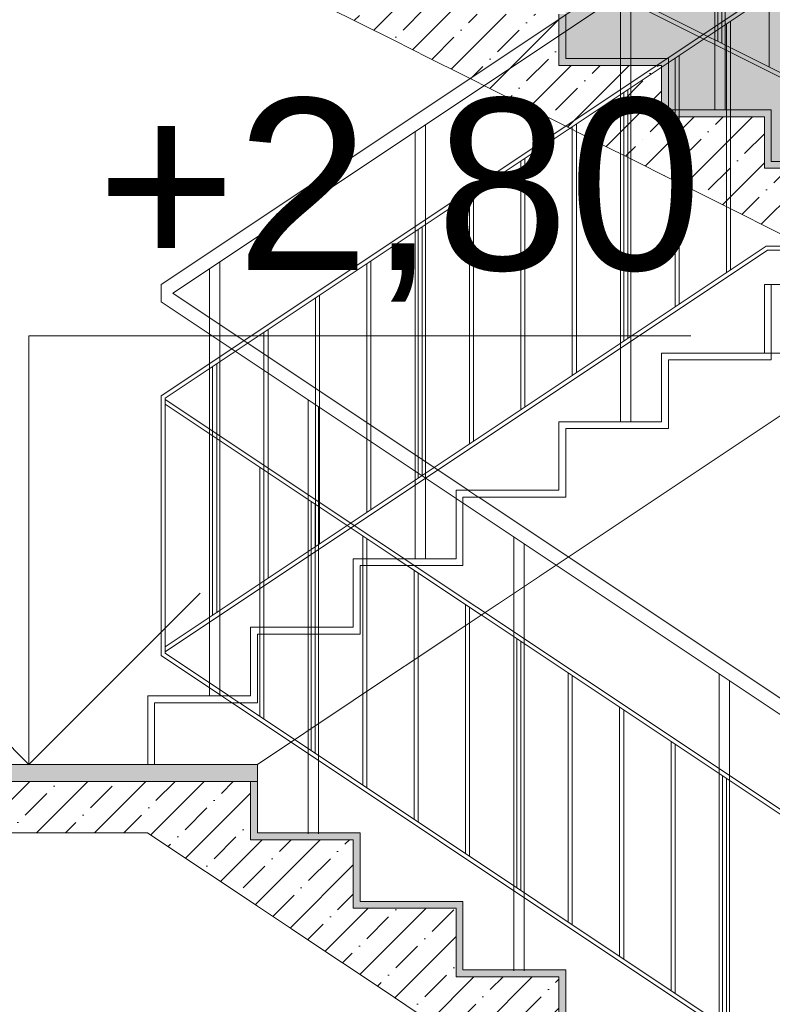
# Model space of a CAD drawing. Header units: millimetres. Extents: x -467606 to 1964440, y -17510 to 201584.
# Tile 39 of 43: x -441569 to -439372, y 2100 to 4973. Entities that reach past the tile are written whole.
import ezdxf

# ---------------------------------------------------------------- set-up
doc = ezdxf.new("R2010")
doc.units = ezdxf.units.MM
doc.header["$MEASUREMENT"] = 0
doc.set_wipeout_variables(frame=1)
doc.linetypes.add('Wipeout_Contour', pattern=[1000, 0, -1000])
for name, color, linetype, lineweight in [('0_Ном._пера__120', 7, 'Continuous', 0), ('АР-вертикальная связь - Лестница.АР_Ном._пера__1', 7, 'Continuous', 0), ('АР-вертикальная связь - Лестница.АР_Ном._пера__101', 252, 'Continuous', 0), ('АР-вертикальная связь - Лестница.АР_Ном._пера__120', 7, 'Continuous', 0), ('АР-вертикальная связь - Лестница.АР_Ном._пера__21', 7, 'Continuous', 5), ('АР-Чертеж-Размеры.АР_Ном._пера__1', 7, 'Continuous', 0)]:
    doc.layers.add(name, color=color, linetype=linetype, lineweight=lineweight)
doc.layers.add('АР-вертикальная связь - Лестница.АР', color=7, linetype='Continuous')
doc.layers.add('АР-Чертеж-Размеры.АР', color=7, linetype='Continuous')
doc.layers.add('АР-вертикальная связь - Лестница.АР_Ном._пера__102', color=7, linetype='Continuous', lineweight=5, true_color=0xcccccc)
doc.layers.add('АР-вертикальная связь - Лестница.АР_Ном._пера__180', color=7, linetype='Continuous', lineweight=5, true_color=0xd6cda7)
doc.styles.add('РЎР“Р•РќР•Р\xa0Р\x98Р\xa0_РЎРўР\x98Р›Р¬_1', font='arial.ttf')
doc.dimstyles.new('СГЕНЕРИР_СТИЛЬ__4', dxfattribs={"dimtxt": 350, "dimasz": 237.5, "dimexe": 0.18, "dimexo": 300000, "dimgap": 0, "dimtad": 1, "dimtih": 1, "dimtoh": 1, "dimlfac": 0.001, "dimzin": 0, "dimdsep": 46, "dimtxsty": 'РЎР“Р•РќР•Р\xa0Р\x98Р\xa0_РЎРўР\x98Р›Р¬_1', "dimblk": 'ARROWHEAD_6', "dimblk1": 'ARROWHEAD_6', "dimblk2": 'ARROWHEAD_6', "dimcen": 0.09, "dimclrd": 7, "dimclre": 7, "dimclrt": 7, "dimadec": 0, "dimazin": 0, "dimtfac": 1, "dimtdec": 4, "dimtmove": 0, "dimatfit": 3, "dimfxl": 1, "dimtolj": 1, "dimtzin": 0, "dimarcsym": 0})
pattern_1 = [(45, (0, 0), (-84.852814, 84.852814), []), (45, (-42.43, 42.43), (-84.852814, 84.852814), [90, -30, 0, -30])]

# ---------------------------------------------------------------- blocks, each defined once
blk = doc.blocks.new('Линейный Размер_27_3', base_point=(-441541.8, 2800))
at = {"layer": 'АР-Чертеж-Размеры.АР_Ном._пера__1', "color": 7, "linetype": 'Continuous', "lineweight": 0}
for p, q in [((-441541.8, 2800), (-441541.8, 4050)), ((-441541.8, 4050), (-439609.3, 4050)), ((-441541.8, 2800), (-442041.8, 3300)), ((-441041.8, 3300), (-441541.8, 2800)), ((-441541.8, 2800), (-441916.8, 2800)), ((-441541.8, 2800), (-441166.8, 2800))]:
    blk.add_line(p, q, dxfattribs=at)
at = {"layer": 'АР-Чертеж-Размеры.АР_Ном._пера__1', "color": 7, "lineweight": 0, "insert": (-441344.4, 4150), "char_height": 500, "attachment_point": 7, "style": 'РЎР“Р•РќР•Р\xa0Р\x98Р\xa0_РЎРўР\x98Р›Р¬_1'}
blk.add_mtext('\\A1;{\\pql;\\fArial|b0|i0|c204|p0;\\W1.000000;+2,80}', dxfattribs=at)
blk = doc.blocks.new('*D329')
at = {"layer": 'АР-Чертеж-Размеры.АР_Ном._пера__1', "color": 7, "linetype": 'Continuous', "lineweight": 0, "transparency": 16777216}
for p, q in [((-449955.3, -7442.7), (-449955.3, -6973.9)), ((-427785.2, -7442.7), (-427785.2, -6973.9)), ((-449830.3, -7083.3), (-450080.3, -7333.3)), ((-427660.2, -7083.3), (-427910.2, -7333.3)), ((-450142.8, -7208.3), (-449955.3, -7208.3)), ((-449955.3, -7208.3), (-427785.2, -7208.3))]:
    blk.add_line(p, q, dxfattribs=at)
at = {"layer": 'АР-Чертеж-Размеры.АР_Ном._пера__1', "color": 7, "lineweight": 0, "transparency": 16777216, "insert": (-439470.8, -7138.3), "char_height": 350, "attachment_point": 7, "style": 'РЎР“Р•РќР•Р\xa0Р\x98Р\xa0_РЎРўР\x98Р›Р¬_1'}
blk.add_mtext('\\A1;{\\pql;\\fArial|b0|i0|c204|p0;\\W1.000000;22,17}', dxfattribs=at)
blk = doc.blocks.new('ARROWHEAD_6')
at = {"color": 0, "linetype": 'Continuous', "lineweight": 0}
for p, q in [((-0.5, -0.5), (0.5, 0.5)), ((0, 0), (-1, 0))]:
    blk.add_line(p, q, dxfattribs=at)

msp = doc.modelspace()

# ---------------------------------------------------------------- hatches: boundary and pattern name
at = {"layer": 'АР-вертикальная связь - Лестница.АР_Ном._пера__102', "linetype": 'Continuous', "lineweight": 0, "true_color": 0x333333}
msp.add_hatch(color=250, dxfattribs=at).paths.add_polyline_path([(-438500.292, 6759.52), (-441024.902, 5496.815), (-441024.902, 5459.52), (-440874.902, 5459.52), (-440874.902, 5309.52), (-440574.835, 5309.52), (-440574.902, 5159.52), (-440274.902, 5159.998), (-440274.902, 5009.998), (-439974.902, 5009.998), (-439974.902, 4859.998), (-439674.902, 4859.998), (-439674.902, 4709.998), (-439374.902, 4709.997), (-439374.902, 4559.998), (-439074.902, 4559.998), (-439074.902, 4409.998), (-438774.902, 4409.998), (-438774.902, 4259.998), (-438474.902, 4259.998), (-438474.902, 4109.998), (-438174.902, 4109.998), (-438174.902, 3959.52), (-437094.965, 3959.52), (-437094.965, 4109.998), (-437094.965, 6759.52)])
at = {"layer": 'АР-вертикальная связь - Лестница.АР_Ном._пера__180', "linetype": 'Continuous', "lineweight": 0, "true_color": 0x353329}
for points in [[(-439974.902, 4989.52), (-439994.902, 4989.52), (-439994.902, 4859.52), (-439974.902, 4859.52)], [(-439674.902, 4839.52), (-439674.902, 4859.52), (-439994.902, 4859.52), (-439994.902, 4839.52)], [(-439674.902, 4839.52), (-439694.902, 4839.52), (-439694.902, 4709.52), (-439674.902, 4709.52)], [(-439374.902, 4689.52), (-439374.902, 4709.52), (-439694.902, 4709.52), (-439694.902, 4689.52)], [(-439374.902, 4689.52), (-439394.902, 4689.52), (-439394.902, 4559.52), (-439374.902, 4559.52)], [(-439074.902, 4539.52), (-439074.902, 4559.52), (-439394.902, 4559.52), (-439394.902, 4539.52)], [(-441174.95, 2980), (-441194.95, 2980), (-441194.95, 2800), (-441174.95, 2800)], [(-440574.95, 2580), (-440574.95, 2600), (-440894.95, 2600), (-440894.95, 2580)], [(-440574.95, 2580), (-440594.95, 2580), (-440594.95, 2400), (-440574.95, 2400)], [(-440274.95, 2380), (-440274.95, 2400), (-440594.95, 2400), (-440594.95, 2380)], [(-440274.95, 2380), (-440294.95, 2380), (-440294.95, 2200), (-440274.95, 2200)], [(-439974.95, 2180), (-439974.95, 2200), (-440294.95, 2200), (-440294.95, 2180)], [(-439974.95, 2180), (-439994.95, 2180), (-439994.95, 2000), (-439974.95, 2000)]]:
    msp.add_hatch(color=250, dxfattribs=at).paths.add_polyline_path(points)

# ---------------------------------------------------------------- linework, layer by layer
at = {"layer": '0_Ном._пера__120', "color": 7, "linetype": 'Continuous', "lineweight": 0}
for p, q in [((-438330.751, 4309.52), (-441159.358, 5723.824)), ((-438318.902, 4290.179), (-441171.208, 5716.332)), ((-441155.55, 4200), (-439424.616, 5353.956)), ((-441121.323, 4174.744), (-439412.505, 5313.956)), ((-441155.55, 3875.5), (-439342.866, 5083.956)), ((-441143.7, 3868.978), (-439339.205, 5071.975)), ((-441143.7, 3142.507), (-439389.489, 4311.981)), ((-438339.751, 4311.981), (-439389.489, 4311.981)), ((-441143.7, 3128.085), (-439385.827, 4300)), ((-438339.751, 4300), (-439385.827, 4300))]:
    msp.add_line(p, q, dxfattribs=at)
for points in [[(-439539.753, 5991.66), (-439539.753, 4709.52)], [(-439509.753, 5976.66), (-439509.753, 4709.52)], [(-439530.751, 4909.52), (-439530.751, 5716.101)], [(-439518.902, 4903.595), (-439518.902, 5710.179)], [(-439380.601, 4834.445), (-439380.601, 5641.029)], [(-439784.55, 5065.926), (-439784.55, 3800)], [(-439814.55, 5045.926), (-439814.55, 3800)], [(-439505.55, 4234.607), (-439505.55, 4961.078)], [(-439493.7, 4242.507), (-439493.7, 4968.978)], [(-439655.55, 4134.607), (-439655.55, 4861.078)], [(-439643.7, 4142.507), (-439643.7, 4868.978)], [(-439805.399, 4034.708), (-439805.399, 4761.178)], [(-439793.55, 4042.607), (-439793.55, 4769.078)], [(-440384.548, 4665.927), (-440384.548, 3400)], [(-439955.55, 3934.607), (-439955.55, 4661.078)], [(-439943.7, 3942.507), (-439943.7, 4668.978)], [(-440414.548, 4645.927), (-440414.548, 3400)], [(-440093.7, 3842.507), (-440093.7, 4568.978)], [(-440105.55, 3834.607), (-440105.55, 4561.078)], [(-440255.55, 3734.607), (-440255.55, 4461.078)], [(-440243.7, 3742.507), (-440243.7, 4468.978)], [(-440393.55, 3642.607), (-440393.55, 4369.078)], [(-440405.399, 3634.708), (-440405.399, 4361.178)], [(-440984.552, 4265.925), (-440984.552, 3000)], [(-440555.55, 3534.607), (-440555.55, 4261.078)], [(-440543.7, 3542.507), (-440543.7, 4268.978)], [(-441014.552, 4245.925), (-441014.552, 3000)], [(-441155.55, 4200), (-441155.55, 4149.489)], [(-440693.7, 3442.507), (-440693.7, 4168.978)], [(-440705.55, 3434.607), (-440705.55, 4161.078)], [(-440855.55, 3334.607), (-440855.55, 4061.078)], [(-440843.7, 3342.507), (-440843.7, 4068.978)], [(-440993.55, 3242.607), (-440993.55, 3969.078)], [(-441005.399, 3234.708), (-441005.399, 3961.178)], [(-441155.55, 3117.748), (-441155.55, 3875.5)], [(-441143.7, 3124.27), (-441143.7, 3868.978)], [(-439967.401, 2340.07), (-439967.401, 3066.541)], [(-439955.551, 2332.171), (-439955.551, 3058.642)], [(-439526.553, 3063.491), (-439526.553, 1797.563)], [(-439496.553, 3043.491), (-439496.553, 1797.563)], [(-439817.401, 2240.07), (-439817.401, 2966.541)], [(-439805.551, 2232.171), (-439805.551, 2958.642)], [(-439667.401, 2140.07), (-439667.401, 2866.541)], [(-439655.551, 2132.171), (-439655.551, 2858.642)], [(-439517.551, 2040.171), (-439517.551, 2766.642)], [(-439505.702, 2032.271), (-439505.702, 2758.742)]]:
    msp.add_lwpolyline(points, dxfattribs=at)
at = {"layer": 'АР-вертикальная связь - Лестница.АР_Ном._пера__1', "color": 7, "linetype": 'Continuous', "lineweight": 0}
msp.add_line((-441195.367, 2600), (-443015.022, 2600), dxfattribs=at)
at = {"layer": 'АР-вертикальная связь - Лестница.АР_Ном._пера__120', "color": 7, "linetype": 'Continuous', "lineweight": 0}
for p, q in [((-439974.902, 4989.52), (-439974.902, 4859.52)), ((-439674.902, 4859.52), (-439974.902, 4859.52)), ((-439674.902, 4859.52), (-439674.902, 4839.52)), ((-439674.902, 4839.52), (-439674.902, 4709.52)), ((-439374.902, 4709.52), (-439674.902, 4709.52)), ((-439374.902, 4709.52), (-439374.902, 4689.52)), ((-439374.902, 4689.52), (-439374.902, 4559.52)), ((-439074.902, 4559.52), (-439374.902, 4559.52)), ((-440574.95, 2600), (-440874.95, 2600)), ((-440574.95, 2600), (-440574.95, 2580)), ((-440574.95, 2580), (-440574.95, 2400)), ((-440274.95, 2400), (-440574.95, 2400)), ((-440274.95, 2400), (-440274.95, 2380)), ((-440274.95, 2380), (-440274.95, 2200)), ((-439974.95, 2200), (-440274.95, 2200)), ((-439974.95, 2200), (-439974.95, 2180)), ((-439974.95, 2180), (-439974.95, 2000))]:
    msp.add_line(p, q, dxfattribs=at)
at = {"layer": 'АР-вертикальная связь - Лестница.АР_Ном._пера__21', "color": 7, "linetype": 'Continuous', "lineweight": 5}
for p, q in [((-439694.902, 4839.52), (-439994.902, 4839.52)), ((-439394.902, 4689.52), (-439694.902, 4689.52)), ((-439094.902, 4539.52), (-439394.902, 4539.52)), ((-440594.95, 2580), (-440894.95, 2580)), ((-440294.95, 2380), (-440594.95, 2380)), ((-439994.95, 2180), (-440294.95, 2180))]:
    msp.add_line(p, q, dxfattribs=at)
at = {"layer": 'АР-вертикальная связь - Лестница.АР_Ном._пера__21', "color": 7, "linetype": 'Continuous', "lineweight": 5, "flags": 128}
for points in [[(-442844.953, 5399.52), (-441450.312, 5399.52), (-440774.902, 5061.815), (-440674.902, 5011.815), (-440574.902, 4961.815), (-440474.902, 4911.815), (-440374.902, 4861.815), (-440274.902, 4811.815), (-440174.902, 4761.815), (-440074.902, 4711.815), (-439974.902, 4661.815), (-439874.902, 4611.815), (-439774.902, 4561.815), (-439674.902, 4511.815), (-439574.902, 4461.815), (-439474.902, 4411.815), (-439374.902, 4361.815), (-439274.902, 4311.815)], [(-439994.902, 4989.52), (-439994.902, 4859.52), (-439994.902, 4839.52)], [(-439694.902, 4839.52), (-439694.902, 4709.52), (-439694.902, 4689.52)], [(-439394.902, 4689.52), (-439394.902, 4559.52), (-439394.902, 4539.52)], [(-441195.367, 2600), (-443015.022, 2600.016)], [(-441195.367, 2600), (-441074.95, 2519.722), (-440974.95, 2453.056), (-440874.95, 2386.389), (-440774.95, 2319.722), (-440674.95, 2253.056), (-440574.95, 2186.389), (-440474.95, 2119.722), (-440374.95, 2053.056), (-440274.95, 1986.389), (-440174.95, 1919.722), (-440074.95, 1853.056), (-439974.95, 1786.389), (-439874.95, 1719.722), (-439774.95, 1653.056), (-439674.95, 1586.389), (-439574.95, 1519.722), (-439474.95, 1453.056), (-439374.95, 1386.389), (-439274.95, 1319.722), (-439174.95, 1253.056), (-439074.95, 1186.389), (-438974.95, 1119.722), (-438944.95, 1099.722)], [(-440594.95, 2580), (-440594.95, 2400), (-440594.95, 2380)], [(-440294.95, 2380), (-440294.95, 2200), (-440294.95, 2180)], [(-439994.95, 2180), (-439994.95, 2000), (-439994.95, 1980)]]:
    msp.add_lwpolyline(points, dxfattribs=at)

# ---------------------------------------------------------------- wipeouts: each hides what was drawn before it
at = {"color": 254, "linetype": 'Wipeout_Contour', "lineweight": 0, "ltscale": 1763663.879211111}
msp.add_wipeout([(-440874.95, 3000), (-440936.713, 3000), (-440936.713, 2980), (-440874.95, 2980)], dxfattribs=at).dxf.layer = 'АР-вертикальная связь - Лестница.АР'

# ---------------------------------------------------------------- next in the draw order: wipeouts: each hides what was drawn before it
at = {"color": 254, "linetype": 'Wipeout_Contour', "lineweight": 0, "ltscale": 1758252.239007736}
msp.add_wipeout([(-439394.95, 3980), (-439394.95, 4000), (-439694.95, 4000), (-439694.95, 3980)], dxfattribs=at).dxf.layer = 'АР-вертикальная связь - Лестница.АР'
at = {"color": 254, "linetype": 'Wipeout_Contour', "lineweight": 0, "ltscale": 1759445.114658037}
msp.add_wipeout([(-439694.95, 3780), (-439694.95, 3800), (-439994.95, 3800), (-439994.95, 3780)], dxfattribs=at).dxf.layer = 'АР-вертикальная связь - Лестница.АР'
at = {"color": 254, "linetype": 'Wipeout_Contour', "lineweight": 0, "ltscale": 1761195.491349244}
msp.add_wipeout([(-440294.95, 3600), (-440294.95, 3400), (-440274.95, 3400), (-440274.95, 3600)], dxfattribs=at).dxf.layer = 'АР-вертикальная связь - Лестница.АР'
at = {"color": 254, "linetype": 'Wipeout_Contour', "lineweight": 0, "ltscale": 1763583.15057575}
msp.add_wipeout([(-440894.95, 3180), (-440894.95, 3000), (-440874.95, 3000), (-440874.95, 3180)], dxfattribs=at).dxf.layer = 'АР-вертикальная связь - Лестница.АР'
at = {"color": 254, "linetype": 'Wipeout_Contour', "lineweight": 0, "ltscale": 1764777.699432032}
msp.add_wipeout([(-441194.95, 2980), (-441194.95, 2800), (-441174.95, 2800), (-441174.95, 2980)], dxfattribs=at).dxf.layer = 'АР-вертикальная связь - Лестница.АР'

# ---------------------------------------------------------------- next in the draw order: linework, layer by layer
at = {"layer": 'АР-вертикальная связь - Лестница.АР_Ном._пера__120', "color": 7, "linetype": 'Continuous', "lineweight": 0}
msp.add_line((-441194.95, 2800), (-441494.95, 2800), dxfattribs=at)

# ---------------------------------------------------------------- next in the draw order: wipeouts: each hides what was drawn before it
at = {"color": 254, "linetype": 'Wipeout_Contour', "lineweight": 0, "ltscale": 1758808.668077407}
msp.add_wipeout([(-439694.95, 3980), (-439694.95, 3800), (-439674.95, 3800), (-439674.95, 3980)], dxfattribs=at).dxf.layer = 'АР-вертикальная связь - Лестница.АР'
at = {"color": 254, "linetype": 'Wipeout_Contour', "lineweight": 0, "ltscale": 1761192.003714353}
msp.add_wipeout([(-440274.95, 3380), (-440274.95, 3400), (-440294.95, 3400), (-440294.95, 3380)], dxfattribs=at).dxf.layer = 'АР-вертикальная связь - Лестница.АР'
at = {"color": 254, "linetype": 'Wipeout_Contour', "lineweight": 0, "ltscale": 1762985.978765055}
msp.add_wipeout([(-440894.95, 3180), (-440574.95, 3180), (-440574.95, 3200), (-440894.95, 3200)], dxfattribs=at).dxf.layer = 'АР-вертикальная связь - Лестница.АР'

# ---------------------------------------------------------------- next in the draw order: hatches: boundary and pattern name
at = {"layer": 'АР-вертикальная связь - Лестница.АР_Ном._пера__101', "linetype": 'Continuous', "lineweight": 0}
h = msp.add_hatch(dxfattribs=at)
h.set_pattern_fill('ЖЕЛЕЗОБЕТОН__PROJECT__0003', color=252, style=0, pattern_type=2)
h.set_pattern_definition(pattern_1)
h.paths.add_polyline_path([(-440894.902, 5439.52), (-441530.312, 5439.52), (-440774.902, 5061.815), (-440674.902, 5011.815), (-440574.902, 4961.815), (-440474.902, 4911.815), (-440374.902, 4861.815), (-440274.902, 4811.815), (-440174.902, 4761.815), (-440074.902, 4711.815), (-439974.902, 4661.815), (-439874.902, 4611.815), (-439774.902, 4561.815), (-439674.902, 4511.815), (-439574.902, 4461.815), (-439474.902, 4411.815), (-439374.902, 4361.815), (-439274.902, 4311.815), (-439174.902, 4261.815), (-439074.902, 4211.815), (-438974.902, 4161.815), (-438874.902, 4111.815), (-438774.902, 4061.815), (-438674.902, 4011.815), (-438574.902, 3961.815), (-438474.902, 3911.815), (-438374.902, 3861.815), (-438274.902, 3811.815), (-438251.272, 3800), (-435985.491, 3800), (-435985.491, 4010.106), (-438194.902, 4010.106), (-438194.902, 4089.52), (-438494.902, 4089.52), (-438494.902, 4239.52), (-438794.902, 4239.52), (-438794.902, 4389.52), (-439094.902, 4389.52), (-439094.902, 4539.52), (-439394.902, 4539.52), (-439394.902, 4689.52), (-439694.902, 4689.52), (-439694.902, 4839.52), (-439994.902, 4839.52), (-439994.902, 4989.52), (-440294.902, 4989.52), (-440294.902, 5139.52), (-440594.902, 5139.52), (-440594.902, 5289.52), (-440894.902, 5289.52)])

# ---------------------------------------------------------------- next in the draw order: linework, layer by layer
at = {"layer": 'АР-вертикальная связь - Лестница.АР_Ном._пера__1', "color": 7, "linetype": 'Continuous', "lineweight": 0}
msp.add_line((-439674.95, 3780), (-439674.95, 3980), dxfattribs=at)
at = {"layer": 'АР-вертикальная связь - Лестница.АР_Ном._пера__120', "color": 7, "linetype": 'Continuous', "lineweight": 0}
for p, q in [((-439694.95, 3980), (-439694.95, 4000)), ((-439694.95, 3800), (-439694.95, 3980)), ((-439374.95, 3980), (-439674.95, 3980)), ((-439694.95, 3800), (-439994.95, 3800))]:
    msp.add_line(p, q, dxfattribs=at)

# ---------------------------------------------------------------- next in the draw order: wipeouts: each hides what was drawn before it
at = {"color": 254, "linetype": 'Wipeout_Contour', "lineweight": 0, "ltscale": 1761831.984762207}
msp.add_wipeout([(-440294.95, 3380), (-440294.95, 3400), (-440594.95, 3400), (-440594.95, 3380)], dxfattribs=at).dxf.layer = 'АР-вертикальная связь - Лестница.АР'

# ---------------------------------------------------------------- next in the draw order: wipeouts: each hides what was drawn before it
at = {"color": 254, "linetype": 'Wipeout_Contour', "lineweight": 0, "ltscale": 1757059.737305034}
msp.add_wipeout([(-439094.95, 4180), (-439094.95, 4200), (-439394.95, 4200), (-439394.95, 4180)], dxfattribs=at).dxf.layer = 'АР-вертикальная связь - Лестница.АР'
at = {"color": 254, "linetype": 'Wipeout_Contour', "lineweight": 0, "ltscale": 1761195.165207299}
msp.add_wipeout([(-440294.95, 3580), (-440294.95, 3400), (-440274.95, 3400), (-440274.95, 3580)], dxfattribs=at).dxf.layer = 'АР-вертикальная связь - Лестница.АР'
at = {"color": 254, "linetype": 'Wipeout_Contour', "lineweight": 0, "ltscale": 4406270.41678382}
msp.add_wipeout([(-440936.713, 2980), (-440936.713, 2758.547), (-440786.713, 2858.547), (-440049.534, 3350), (-440274.95, 3350), (-440274.95, 3380), (-440574.95, 3380), (-440574.95, 3180), (-440874.95, 3180), (-440874.95, 2980)], dxfattribs=at).dxf.layer = 'АР-вертикальная связь - Лестница.АР'

# ---------------------------------------------------------------- next in the draw order: hatches: boundary and pattern name
at = {"layer": 'АР-вертикальная связь - Лестница.АР_Ном._пера__101', "linetype": 'Continuous', "lineweight": 0}
h = msp.add_hatch(dxfattribs=at)
h.set_pattern_fill('ЖЕЛЕЗОБЕТОН__PROJECT__0003', color=252, style=0, pattern_type=2)
h.set_pattern_definition(pattern_1)
h.paths.add_polyline_path([(-440894.95, 2750), (-443015.022, 2750), (-443015.022, 2600), (-440894.95, 2600)])
h = msp.add_hatch(dxfattribs=at)
h.set_pattern_fill('ЖЕЛЕЗОБЕТОН__PROJECT__0003', color=252, style=0, pattern_type=2)
h.set_pattern_definition(pattern_1)
h.paths.add_polyline_path([(-440894.95, 2750), (-441194.95, 2750), (-441194.95, 2599.722), (-441174.95, 2586.389), (-441074.95, 2519.722), (-440974.95, 2453.056), (-440874.95, 2386.389), (-440774.95, 2319.722), (-440674.95, 2253.056), (-440574.95, 2186.389), (-440474.95, 2119.722), (-440374.95, 2053.056), (-440274.95, 1986.389), (-440174.95, 1919.722), (-440074.95, 1853.056), (-439974.95, 1786.389), (-439874.95, 1719.722), (-439774.95, 1653.056), (-439674.95, 1586.389), (-439574.95, 1519.722), (-439474.95, 1453.056), (-439374.95, 1386.389), (-439274.95, 1319.722), (-439174.95, 1253.056), (-439074.95, 1186.389), (-438974.95, 1119.722), (-438944.95, 1099.722), (-438944.95, 990), (-438794.95, 990), (-438794.95, 1380), (-439094.95, 1380), (-439094.95, 1580), (-439394.95, 1580), (-439394.95, 1780), (-439694.95, 1780), (-439694.95, 1980), (-439994.95, 1980), (-439994.95, 2180), (-440294.95, 2180), (-440294.95, 2380), (-440594.95, 2380), (-440594.95, 2580), (-440894.95, 2580)])
at = {"layer": 'АР-вертикальная связь - Лестница.АР_Ном._пера__180', "linetype": 'Continuous', "lineweight": 0, "true_color": 0x353329}
for points in [[(-440874.95, 2750.018), (-443015.01, 2750.018), (-443015.01, 2800), (-440874.95, 2800)], [(-440874.95, 2750.018), (-440894.95, 2750.018), (-440894.95, 2600), (-440874.95, 2600)]]:
    msp.add_hatch(color=250, dxfattribs=at).paths.add_polyline_path(points)

# ---------------------------------------------------------------- next in the draw order: linework, layer by layer
at = {"layer": '0_Ном._пера__120', "color": 7, "linetype": 'Continuous', "lineweight": 0}
for points in [[(-440726.551, 3863.489), (-440726.551, 2597.563)], [(-440696.551, 3843.489), (-440696.551, 2597.563)], [(-440855.702, 2932.271), (-440855.702, 3658.742)], [(-440717.551, 2840.171), (-440717.551, 3566.642)], [(-440705.702, 2832.271), (-440705.702, 3558.742)], [(-440555.551, 2732.171), (-440555.551, 3458.642)], [(-440126.551, 3463.489), (-440126.551, 2197.563)], [(-440096.551, 3443.489), (-440096.551, 2197.563)], [(-440417.401, 2640.07), (-440417.401, 3366.541)], [(-440405.551, 2632.171), (-440405.551, 3358.642)], [(-440267.401, 2540.07), (-440267.401, 3266.541)], [(-440255.551, 2532.171), (-440255.551, 3258.642)], [(-440117.551, 2440.171), (-440117.551, 3166.642)], [(-440105.702, 2432.271), (-440105.702, 3158.742)]]:
    msp.add_lwpolyline(points, dxfattribs=at)
at = {"layer": 'АР-вертикальная связь - Лестница.АР_Ном._пера__1', "color": 7, "linetype": 'Continuous', "lineweight": 0}
for p, q in [((-439394.95, 4200), (-439051.272, 4200)), ((-440274.95, 3380), (-440294.95, 3380)), ((-440574.95, 3180), (-440874.95, 3180)), ((-440394.95, 3119.722), (-440294.95, 3186.389)), ((-440494.95, 3053.056), (-440394.95, 3119.722)), ((-440594.95, 2986.389), (-440494.95, 3053.056))]:
    msp.add_line(p, q, dxfattribs=at)
at = {"layer": 'АР-вертикальная связь - Лестница.АР_Ном._пера__1', "color": 7, "linetype": 'Continuous', "lineweight": 0, "flags": 128}
msp.add_lwpolyline([(-440874.95, 2750.018), (-443015.01, 2750.018), (-443015.01, 2800), (-440874.95, 2800)], close=True, dxfattribs=at)
at = {"layer": 'АР-вертикальная связь - Лестница.АР_Ном._пера__120', "color": 7, "linetype": 'Continuous', "lineweight": 0}
for p, q in [((-440294.95, 3400), (-440594.95, 3400)), ((-440894.95, 3180), (-440894.95, 3200)), ((-440574.95, 3180), (-440874.95, 3180)), ((-440874.95, 2800), (-441174.95, 2800)), ((-440874.95, 2800), (-440874.95, 2780)), ((-440874.95, 2780), (-440874.95, 2600))]:
    msp.add_line(p, q, dxfattribs=at)
at = {"layer": 'АР-вертикальная связь - Лестница.АР_Ном._пера__21', "color": 7, "linetype": 'Continuous', "lineweight": 5, "flags": 128}
for points in [[(-440894.95, 2750), (-443015.01, 2750.018)], [(-440894.95, 2750), (-440894.95, 2600), (-440894.95, 2580)]]:
    msp.add_lwpolyline(points, dxfattribs=at)

# ---------------------------------------------------------------- next in the draw order: wipeouts: each hides what was drawn before it
at = {"color": 254, "linetype": 'Wipeout_Contour', "lineweight": 0, "ltscale": 1757615.979496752}
msp.add_wipeout([(-439394.95, 4180), (-439394.95, 4000), (-439374.95, 4000), (-439374.95, 4180)], dxfattribs=at).dxf.layer = 'АР-вертикальная связь - Лестница.АР'
at = {"color": 254, "linetype": 'Wipeout_Contour', "lineweight": 0, "ltscale": 1760598.364842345}
msp.add_wipeout([(-440294.95, 3580), (-439974.95, 3580), (-439974.95, 3600), (-440294.95, 3600)], dxfattribs=at).dxf.layer = 'АР-вертикальная связь - Лестница.АР'
at = {"color": 254, "linetype": 'Wipeout_Contour', "lineweight": 0, "ltscale": 1762388.972239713}
msp.add_wipeout([(-440594.95, 3380), (-440594.95, 3200), (-440574.95, 3200), (-440574.95, 3380)], dxfattribs=at).dxf.layer = 'АР-вертикальная связь - Лестница.АР'
at = {"color": 254, "linetype": 'Wipeout_Contour', "lineweight": 0, "ltscale": 1764180.342463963}
msp.add_wipeout([(-441194.95, 2980), (-440874.95, 2980), (-440874.95, 3000), (-441194.95, 3000)], dxfattribs=at).dxf.layer = 'АР-вертикальная связь - Лестница.АР'

# ---------------------------------------------------------------- next in the draw order: linework, layer by layer
at = {"layer": '0_Ном._пера__120', "color": 7, "linetype": 'Continuous', "lineweight": 0}
for p, q in [((-438767.401, 1525.648), (-441155.55, 3117.748)), ((-438767.401, 1540.07), (-441143.7, 3124.27))]:
    msp.add_line(p, q, dxfattribs=at)
for points in [[(-440867.551, 2940.171), (-440867.551, 3666.642)], [(-440567.401, 2740.07), (-440567.401, 3466.541)]]:
    msp.add_lwpolyline(points, dxfattribs=at)
at = {"layer": 'АР-вертикальная связь - Лестница.АР_Ном._пера__1', "color": 7, "linetype": 'Continuous', "lineweight": 0}
for p, q in [((-439374.95, 3980), (-439374.95, 4200)), ((-439694.95, 4000), (-438651.271, 4000)), ((-440274.95, 3380), (-440274.95, 3580)), ((-439974.95, 3580), (-440274.95, 3580)), ((-440574.95, 3180), (-440574.95, 3380)), ((-440294.95, 3380), (-440574.95, 3380)), ((-440874.95, 2980), (-440874.95, 3180)), ((-441174.95, 2800), (-441174.95, 2980)), ((-440874.95, 2980), (-441174.95, 2980)), ((-440874.95, 2980), (-440936.713, 2980)), ((-440874.95, 2799.722), (-440594.95, 2986.389))]:
    msp.add_line(p, q, dxfattribs=at)
at = {"layer": 'АР-вертикальная связь - Лестница.АР_Ном._пера__120', "color": 7, "linetype": 'Continuous', "lineweight": 0}
for p, q in [((-439394.95, 4000), (-439394.95, 4200)), ((-439394.95, 4000), (-439694.95, 4000)), ((-440294.95, 3600), (-440274.95, 3600)), ((-440294.95, 3400), (-440294.95, 3600)), ((-440294.95, 3580), (-440294.95, 3600)), ((-440294.95, 3400), (-440294.95, 3580)), ((-439974.95, 3580), (-440274.95, 3580)), ((-440594.95, 3380), (-440594.95, 3400)), ((-440594.95, 3200), (-440594.95, 3380)), ((-440294.95, 3380), (-440574.95, 3380)), ((-440594.95, 3200), (-440894.95, 3200)), ((-440894.95, 3000), (-440894.95, 3180)), ((-440894.95, 3000), (-441194.95, 3000)), ((-440894.95, 3000), (-440936.713, 3000)), ((-441194.95, 2800), (-441194.95, 2980)), ((-441174.95, 2980), (-441174.95, 2800))]:
    msp.add_line(p, q, dxfattribs=at)
at = {"layer": 'АР-вертикальная связь - Лестница.АР_Ном._пера__21', "color": 7, "linetype": 'Continuous', "lineweight": 5, "flags": 128}
msp.add_lwpolyline([(-441194.95, 3000), (-441194.95, 2800)], dxfattribs=at)

# ---------------------------------------------------------------- next in the draw order: wipeouts: each hides what was drawn before it
at = {"color": 254, "linetype": 'Wipeout_Contour', "lineweight": 0, "ltscale": 1760001.73023407}
msp.add_wipeout([(-439994.95, 3780), (-439994.95, 3600), (-439974.95, 3600), (-439974.95, 3780)], dxfattribs=at).dxf.layer = 'АР-вертикальная связь - Лестница.АР'

# ---------------------------------------------------------------- next in the draw order: linework, layer by layer
at = {"layer": '0_Ном._пера__120', "color": 7, "linetype": 'Continuous', "lineweight": 0}
for p, q in [((-438755.551, 2597.563), (-441121.323, 4174.744)), ((-438795.551, 2576.156), (-441155.55, 4149.489)), ((-438755.551, 2273.064), (-441143.7, 3865.163)), ((-438767.401, 2266.541), (-441143.7, 3850.741))]:
    msp.add_line(p, q, dxfattribs=at)
at = {"layer": 'АР-вертикальная связь - Лестница.АР_Ном._пера__1', "color": 7, "linetype": 'Continuous', "lineweight": 0}
for p, q in [((-439089.534, 3990), (-440294.95, 3186.389)), ((-439974.95, 3580), (-439974.95, 3780)), ((-439674.95, 3780), (-439974.95, 3780))]:
    msp.add_line(p, q, dxfattribs=at)
at = {"layer": 'АР-вертикальная связь - Лестница.АР_Ном._пера__120', "color": 7, "linetype": 'Continuous', "lineweight": 0}
for p, q in [((-439994.95, 3780), (-439994.95, 3800)), ((-439994.95, 3600), (-439994.95, 3780)), ((-439694.95, 3780), (-439974.95, 3780)), ((-439994.95, 3600), (-440294.95, 3600))]:
    msp.add_line(p, q, dxfattribs=at)

# ---------------------------------------------------------------- next in the draw order: block references
at = {"layer": 'АР-Чертеж-Размеры.АР', "color": 7, "linetype": 'Continuous', "lineweight": 0}
msp.add_blockref('Линейный Размер_27_3', (-441541.815, 2800), dxfattribs=at)

# ---------------------------------------------------------------- next in the draw order: dimensions: what is measured, and where the dimension line sits
dim = msp.add_linear_dim(base=(-427785.2, -7208.306), p1=(-449955.322, 3968.351), p2=(-427785.2, 3968.351), dimstyle='СГЕНЕРИР_СТИЛЬ__4', dxfattribs=at)
dim.commit()
dim.dimension.update_dxf_attribs({"geometry": '*D329', "text_midpoint": (-438884.564, -6963.306), "dimtype": 160})

doc.saveas('drawing.dxf')
